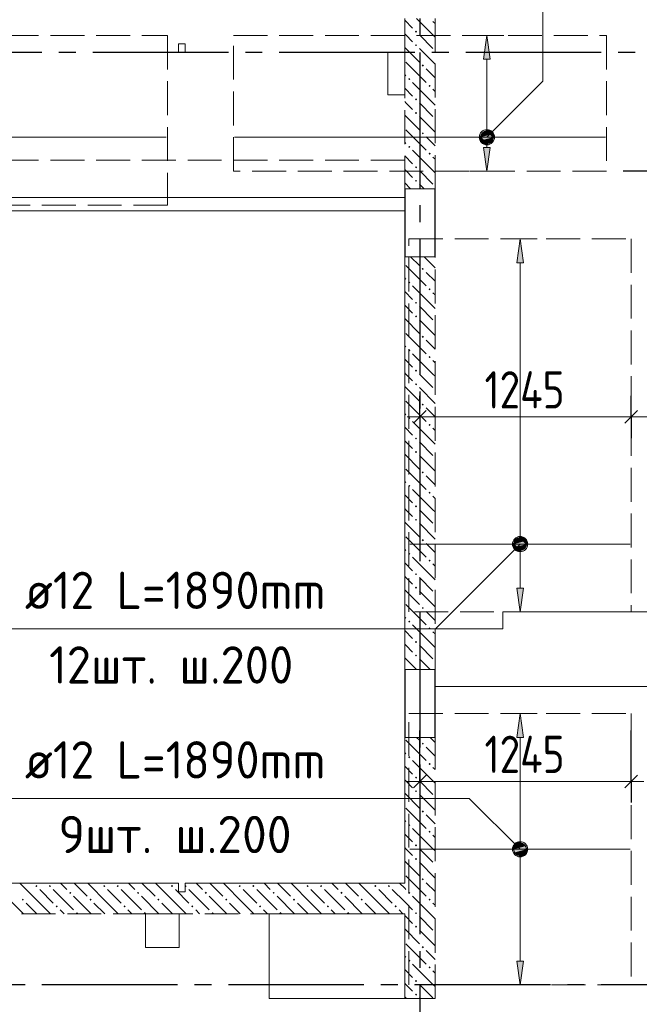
# Model space of a CAD drawing. Header units: millimetres. Extents: x 0 to 61017, y 0 to 42000.
# Tile 14 of 30: x 19279 to 22934, y 28686 to 34493. Entities that reach past the tile are written whole.
import ezdxf

# ---------------------------------------------------------------- set-up
doc = ezdxf.new("R2010")
doc.units = ezdxf.units.MM
doc.linetypes.add('______2', pattern=[270, 200, -70])
doc.linetypes.add('______5', pattern=[1100, 800, -100, 100, -100])
for name, color, linetype, lineweight in [('Standard', 7, 'Continuous', 25), ('ДОП Верх по Х', 7, 'Continuous', 25), ('ЖБ Балка Вышележаща', 7, 'Continuous', 25), ('Макрос окна_ макрос двери', 7, 'Continuous', 18), ('Оси', 40, '______5', 18), ('Позиционная метка номер позиции', 7, 'Continuous', 13), ('Примечания', 7, 'Continuous', 25)]:
    doc.layers.add(name, color=color, linetype=linetype, lineweight=lineweight)
for name, color, linetype, lineweight, true_color in [('ЖБ Балка Нижележащая', 7, '______2', 25, 0x8c8cff), ('ЖБ Перекрытие верхний уровень', 7, 'Continuous', 25, 0xe0e0ff), ('ЖБ Стена верхний уровень', 7, 'Continuous', 25, 0x006e00)]:
    doc.layers.add(name, color=color, linetype=linetype, lineweight=lineweight, true_color=true_color)
doc.styles.add('GOST 2.304-81', font='txt')
doc.styles.add('ISOCPEUR', font='txt')

msp = doc.modelspace()

# ---------------------------------------------------------------- hatches: boundary and pattern name
at = {"layer": 'ДОП Верх по Х', "linetype": 'Continuous', "lineweight": 13, "transparency": 33554687}
for points in [[(22055, 34260), (22035, 34400), (22015, 34260)], [(21997.5, 33800), (22072.5, 33800), (22067.2, 33818.8)], [(21997.5, 33800), (22067.2, 33818.8), (22002.7, 33818.8)], [(22002.7, 33818.8), (22067.2, 33818.8), (22053.7, 33832.3)], [(22002.7, 33818.8), (22053.7, 33832.3), (22016.2, 33832.3)], [(22016.2, 33832.3), (22053.7, 33832.3), (22035, 33837.5)], [(22002.7, 33781.3), (22072.5, 33800), (21997.5, 33800)], [(22002.7, 33781.3), (22067.2, 33781.3), (22072.5, 33800)], [(22016.2, 33767.8), (22067.2, 33781.3), (22002.7, 33781.3)], [(22016.2, 33767.8), (22053.7, 33767.8), (22067.2, 33781.3)], [(22053.7, 33767.8), (22016.2, 33767.8), (22035, 33762.5)], [(22251, 33060), (22231, 33200), (22211, 33060)], [(22198.7, 31418.8), (22263.3, 31418.8), (22249.7, 31432.3)], [(22198.7, 31418.8), (22249.7, 31432.3), (22212.2, 31432.3)], [(22212.2, 31432.3), (22249.7, 31432.3), (22231, 31437.5)], [(22193.5, 31400), (22268.5, 31400), (22263.3, 31418.8)], [(22193.5, 31400), (22263.3, 31418.8), (22198.7, 31418.8)], [(22198.7, 31381.3), (22268.5, 31400), (22193.5, 31400)], [(22198.7, 31381.3), (22263.3, 31381.3), (22268.5, 31400)], [(22212.2, 31367.8), (22263.3, 31381.3), (22198.7, 31381.3)], [(22212.2, 31367.8), (22249.7, 31367.8), (22263.3, 31381.3)], [(22249.7, 31367.8), (22212.2, 31367.8), (22231, 31362.5)], [(22251, 30260), (22231, 30400), (22211, 30260)], [(22198.7, 29618.8), (22263.3, 29618.8), (22249.7, 29632.3)], [(22198.7, 29618.8), (22249.7, 29632.3), (22212.2, 29632.3)], [(22212.2, 29632.3), (22249.7, 29632.3), (22231, 29637.5)], [(22193.5, 29600), (22268.5, 29600), (22263.3, 29618.8)], [(22193.5, 29600), (22263.3, 29618.8), (22198.7, 29618.8)], [(22198.7, 29581.2), (22268.5, 29600), (22193.5, 29600)], [(22198.7, 29581.2), (22263.3, 29581.2), (22268.5, 29600)], [(22212.2, 29567.8), (22263.3, 29581.2), (22198.7, 29581.2)], [(22212.2, 29567.8), (22249.7, 29567.8), (22263.3, 29581.2)], [(22249.7, 29567.8), (22212.2, 29567.8), (22231, 29562.5)]]:
    msp.add_hatch(color=7, dxfattribs=at).paths.add_polyline_path(points)
for points in [[(22055, 33740), (22035, 33600), (22015, 33740)], [(22251, 31140), (22231, 31000), (22211, 31140)], [(22251, 28940), (22231, 28800), (22211, 28940)]]:
    msp.add_hatch(color=7, dxfattribs=at).paths.add_polyline_path(points, flags=16)
at = {"layer": 'ЖБ Стена верхний уровень', "linetype": 'Continuous', "lineweight": 18, "transparency": 33554687}
for points in [[(21610.5, 34423.1), (21616.9, 34429.6), (21623.4, 34423.1), (21616.9, 34416.6)], [(21610.5, 34343.1), (21616.9, 34349.6), (21623.4, 34343.1), (21616.9, 34336.6)], [(21650.5, 34223.1), (21657, 34229.6), (21663.5, 34223.1), (21657, 34216.6)], [(21570.5, 34143.1), (21577, 34149.6), (21583.5, 34143.1), (21577, 34136.6)], [(21690.5, 34103.1), (21697, 34109.6), (21703.4, 34103.1), (21697, 34096.6)], [(21610.5, 34023.1), (21616.9, 34029.6), (21623.4, 34023.1), (21616.9, 34016.6)], [(21610.5, 33943.1), (21616.9, 33949.6), (21623.4, 33943.1), (21616.9, 33936.6)], [(21650.5, 33823.1), (21657, 33829.6), (21663.5, 33823.1), (21657, 33816.6)], [(21570.5, 33743.1), (21577, 33749.6), (21583.5, 33743.1), (21577, 33736.6)], [(21690.5, 33703.1), (21697, 33709.6), (21703.4, 33703.1), (21697, 33696.6)], [(21610.5, 33623.1), (21616.9, 33629.6), (21623.4, 33623.1), (21616.9, 33616.6)], [(21610.5, 33543.1), (21616.9, 33549.6), (21623.4, 33543.1), (21616.9, 33536.6)], [(21650.5, 33023.1), (21657, 33029.6), (21663.5, 33023.1), (21657, 33016.6)], [(21570.5, 32943.1), (21577, 32949.6), (21583.5, 32943.1), (21577, 32936.6)], [(21690.5, 32903.1), (21697, 32909.6), (21703.4, 32903.1), (21697, 32896.6)], [(21610.5, 32823.1), (21616.9, 32829.6), (21623.4, 32823.1), (21616.9, 32816.6)], [(21610.5, 32743.1), (21616.9, 32749.6), (21623.4, 32743.1), (21616.9, 32736.6)], [(21650.5, 32623.1), (21657, 32629.6), (21663.5, 32623.1), (21657, 32616.6)], [(21570.5, 32543.1), (21577, 32549.6), (21583.5, 32543.1), (21577, 32536.6)], [(21690.5, 32503.1), (21697, 32509.6), (21703.4, 32503.1), (21697, 32496.6)], [(21610.5, 32423.1), (21616.9, 32429.6), (21623.4, 32423.1), (21616.9, 32416.6)], [(21610.5, 32343.1), (21616.9, 32349.6), (21623.4, 32343.1), (21616.9, 32336.6)], [(21650.5, 32223.1), (21657, 32229.6), (21663.5, 32223.1), (21657, 32216.6)], [(21570.5, 32143.1), (21577, 32149.6), (21583.5, 32143.1), (21577, 32136.6)], [(21690.5, 32103.1), (21697, 32109.6), (21703.4, 32103.1), (21697, 32096.6)], [(21610.5, 32023.1), (21616.9, 32029.6), (21623.4, 32023.1), (21616.9, 32016.6)], [(21610.5, 31943.1), (21616.9, 31949.6), (21623.4, 31943.1), (21616.9, 31936.6)], [(21650.5, 31823.1), (21657, 31829.6), (21663.5, 31823.1), (21657, 31816.6)], [(21570.5, 31743.1), (21577, 31749.6), (21583.5, 31743.1), (21577, 31736.6)], [(21690.5, 31703.1), (21697, 31709.6), (21703.4, 31703.1), (21697, 31696.6)], [(21610.5, 31623.1), (21616.9, 31629.6), (21623.4, 31623.1), (21616.9, 31616.6)], [(21610.5, 31543.1), (21616.9, 31549.6), (21623.4, 31543.1), (21616.9, 31536.6)], [(21650.5, 31423.1), (21657, 31429.6), (21663.5, 31423.1), (21657, 31416.6)], [(21570.5, 31343.1), (21577, 31349.6), (21583.5, 31343.1), (21577, 31336.6)], [(21690.5, 31303.1), (21697, 31309.6), (21703.4, 31303.1), (21697, 31296.6)], [(21610.5, 31223.1), (21616.9, 31229.6), (21623.4, 31223.1), (21616.9, 31216.6)], [(21610.5, 31143.1), (21616.9, 31149.6), (21623.4, 31143.1), (21616.9, 31136.6)], [(21650.5, 31023.1), (21657, 31029.6), (21663.5, 31023.1), (21657, 31016.6)], [(21570.5, 30943.1), (21577, 30949.6), (21583.5, 30943.1), (21577, 30936.6)], [(21690.5, 30903.1), (21697, 30909.6), (21703.4, 30903.1), (21697, 30896.6)], [(21610.5, 30823.1), (21616.9, 30829.6), (21623.4, 30823.1), (21616.9, 30816.6)], [(21610.5, 30743.1), (21616.9, 30749.6), (21623.4, 30743.1), (21616.9, 30736.6)], [(21650.5, 30223.1), (21657, 30229.6), (21663.5, 30223.1), (21657, 30216.6)], [(21570.5, 30143.1), (21577, 30149.6), (21583.5, 30143.1), (21577, 30136.6)], [(21690.5, 30103.1), (21697, 30109.6), (21703.4, 30103.1), (21697, 30096.6)], [(21610.5, 30023.1), (21616.9, 30029.6), (21623.4, 30023.1), (21616.9, 30016.6)], [(21610.5, 29943.1), (21616.9, 29949.6), (21623.4, 29943.1), (21616.9, 29936.6)], [(21650.5, 29823.1), (21657, 29829.6), (21663.5, 29823.1), (21657, 29816.6)], [(21570.5, 29743.1), (21577, 29749.6), (21583.5, 29743.1), (21577, 29736.6)], [(21690.5, 29703.1), (21697, 29709.6), (21703.4, 29703.1), (21697, 29696.6)], [(21610.5, 29623.1), (21616.9, 29629.6), (21623.4, 29623.1), (21616.9, 29616.6)], [(21610.5, 29543.1), (21616.9, 29549.6), (21623.4, 29543.1), (21616.9, 29536.6)], [(19370.5, 29383.1), (19377, 29389.6), (19383.5, 29383.1), (19377, 29376.6)], [(19450.5, 29383.1), (19457, 29389.6), (19463.5, 29383.1), (19457, 29376.6)], [(19770.5, 29383.1), (19777, 29389.6), (19783.5, 29383.1), (19777, 29376.6)], [(19850.5, 29383.1), (19857, 29389.6), (19863.5, 29383.1), (19857, 29376.6)], [(20170.5, 29383.1), (20177, 29389.6), (20183.5, 29383.1), (20177, 29376.6)], [(20255, 29387.7), (20257, 29389.6), (20263.5, 29383.1), (20257, 29376.6), (20255, 29378.6)], [(20570.5, 29383.1), (20577, 29389.6), (20583.5, 29383.1), (20577, 29376.6)], [(20650.5, 29383.1), (20657, 29389.6), (20663.5, 29383.1), (20657, 29376.6)], [(20970.5, 29383.1), (20977, 29389.6), (20983.5, 29383.1), (20977, 29376.6)], [(21050.5, 29383.1), (21057, 29389.6), (21063.5, 29383.1), (21057, 29376.6)], [(21370.5, 29383.1), (21377, 29389.6), (21383.5, 29383.1), (21377, 29376.6)], [(21450.5, 29383.1), (21457, 29389.6), (21463.5, 29383.1), (21457, 29376.6)], [(21650.5, 29423.1), (21657, 29429.6), (21663.5, 29423.1), (21657, 29416.6)], [(19570.5, 29343.1), (19577, 29349.6), (19583.5, 29343.1), (19577, 29336.6)], [(19970.5, 29343.1), (19977, 29349.6), (19983.5, 29343.1), (19977, 29336.6)], [(20370.5, 29343.1), (20377, 29349.6), (20383.5, 29343.1), (20377, 29336.6)], [(20770.5, 29343.1), (20777, 29349.6), (20783.5, 29343.1), (20777, 29336.6)], [(21170.5, 29343.1), (21177, 29349.6), (21183.5, 29343.1), (21177, 29336.6)], [(21570.5, 29343.1), (21577, 29349.6), (21583.5, 29343.1), (21577, 29336.6)], [(19290.5, 29303.1), (19297, 29309.6), (19303.4, 29303.1), (19297, 29296.6)], [(19690.5, 29303.1), (19697, 29309.6), (19703.4, 29303.1), (19697, 29296.6)], [(20090.5, 29303.1), (20097, 29309.6), (20103.4, 29303.1), (20097, 29296.6)], [(20490.5, 29303.1), (20497, 29309.6), (20503.4, 29303.1), (20497, 29296.6)], [(20890.5, 29303.1), (20897, 29309.6), (20903.4, 29303.1), (20897, 29296.6)], [(21290.5, 29303.1), (21297, 29309.6), (21303.4, 29303.1), (21297, 29296.6)], [(21690.5, 29303.1), (21697, 29309.6), (21703.4, 29303.1), (21697, 29296.6)], [(19490.5, 29263.1), (19497, 29269.6), (19503.4, 29263.1), (19497, 29256.6)], [(19610.5, 29223.1), (19616.9, 29229.6), (19623.4, 29223.1), (19620.3, 29220), (19613.6, 29220)], [(19890.5, 29263.1), (19897, 29269.6), (19903.4, 29263.1), (19897, 29256.6)], [(20010.5, 29223.1), (20016.9, 29229.6), (20023.4, 29223.1), (20020.3, 29220), (20013.6, 29220)], [(20290.5, 29263.1), (20297, 29269.6), (20303.4, 29263.1), (20297, 29256.6)], [(20410.5, 29223.1), (20416.9, 29229.6), (20423.4, 29223.1), (20420.3, 29220), (20413.6, 29220)], [(20690.5, 29263.1), (20697, 29269.6), (20703.4, 29263.1), (20697, 29256.6)], [(20810.5, 29223.1), (20816.9, 29229.6), (20823.4, 29223.1), (20820.3, 29220), (20813.6, 29220)], [(21090.5, 29263.1), (21097, 29269.6), (21103.4, 29263.1), (21097, 29256.6)], [(21210.5, 29223.1), (21216.9, 29229.6), (21223.4, 29223.1), (21220.3, 29220), (21213.6, 29220)], [(21490.5, 29263.1), (21497, 29269.6), (21503.4, 29263.1), (21497, 29256.6)], [(21610.5, 29223.1), (21616.9, 29229.6), (21623.4, 29223.1), (21616.9, 29216.6)], [(21610.5, 29143.1), (21616.9, 29149.6), (21623.4, 29143.1), (21616.9, 29136.6)], [(21650.5, 29023.1), (21657, 29029.6), (21663.5, 29023.1), (21657, 29016.6)], [(21570.5, 28943.1), (21577, 28949.6), (21583.5, 28943.1), (21577, 28936.6)], [(21690.5, 28903.1), (21697, 28909.6), (21703.4, 28903.1), (21697, 28896.6)], [(21610.5, 28823.1), (21616.9, 28829.6), (21623.4, 28823.1), (21616.9, 28816.6)], [(21610.5, 28743.1), (21616.9, 28749.6), (21623.4, 28743.1), (21616.9, 28736.6)]]:
    msp.add_hatch(color=7, dxfattribs=at).paths.add_polyline_path(points, flags=16)
at = {"layer": 'Позиционная метка номер позиции', "linetype": 'Continuous', "lineweight": 13, "transparency": 33554687}
for points in [[(21991.7, 33811.5), (22066.8, 33768.2), (22003.2, 33831.8)], [(21991.7, 33788.5), (22046.5, 33756.7), (21991.7, 33811.5)], [(21991.7, 33811.5), (22046.5, 33756.7), (22066.8, 33768.2)], [(22003.2, 33831.8), (22078.3, 33788.5), (22023.5, 33843.3)], [(22003.2, 33831.8), (22066.8, 33768.2), (22078.3, 33788.5)], [(22023.5, 33843.3), (22078.3, 33788.5), (22078.3, 33811.5)], [(22023.5, 33843.3), (22078.3, 33811.5), (22046.5, 33843.3)], [(22046.5, 33843.3), (22078.3, 33811.5), (22066.8, 33831.8)], [(22023.5, 33756.7), (21991.7, 33788.5), (22003.2, 33768.2)], [(21991.7, 33788.5), (22023.5, 33756.7), (22046.5, 33756.7)], [(22262.8, 31368.2), (22199.2, 31431.8), (22187.7, 31411.5)], [(22274.3, 31388.5), (22219.5, 31443.3), (22199.2, 31431.8)], [(22274.3, 31388.5), (22199.2, 31431.8), (22262.8, 31368.2)], [(22274.3, 31411.5), (22242.4, 31443.3), (22219.5, 31443.3)], [(22274.3, 31411.5), (22219.5, 31443.3), (22274.3, 31388.5)], [(22242.4, 31443.3), (22274.3, 31411.5), (22262.8, 31431.8)], [(22262.8, 31368.2), (22187.7, 31411.5), (22242.4, 31356.7)], [(22242.4, 31356.7), (22187.7, 31411.5), (22187.7, 31388.5)], [(22242.4, 31356.7), (22187.7, 31388.5), (22219.5, 31356.7)], [(22219.5, 31356.7), (22187.7, 31388.5), (22199.2, 31368.2)], [(22199.2, 29568.2), (22242.4, 29643.3), (22187.7, 29588.5)], [(22187.7, 29588.5), (22242.4, 29643.3), (22219.5, 29643.3)], [(22187.7, 29588.5), (22219.5, 29643.3), (22187.7, 29611.5)], [(22187.7, 29611.5), (22219.5, 29643.3), (22199.2, 29631.8)], [(22199.2, 29568.2), (22262.8, 29631.8), (22242.4, 29643.3)], [(22219.5, 29556.7), (22262.8, 29631.8), (22199.2, 29568.2)], [(22219.5, 29556.7), (22274.3, 29611.5), (22262.8, 29631.8)], [(22242.4, 29556.7), (22274.3, 29611.5), (22219.5, 29556.7)], [(22242.4, 29556.7), (22274.3, 29588.5), (22274.3, 29611.5)], [(22274.3, 29588.5), (22242.4, 29556.7), (22262.8, 29568.2)]]:
    msp.add_hatch(color=7, dxfattribs=at).paths.add_polyline_path(points)

# ---------------------------------------------------------------- linework, layer by layer
at = {"layer": 'Standard', "color": 251, "linetype": 'Continuous', "lineweight": -3, "true_color": 0x656565, "transparency": 33554687}
for p, q in [((21640, 32150), (21640, 32275)), ((22887, 32150), (22887, 32275)), ((21640, 32150), (21640, 32025)), ((21640, 32150), (21640, 32150)), ((22887, 32150), (22887, 32025)), ((22887, 32150), (22887, 32150)), ((21640, 30000), (21640, 30300)), ((22887, 30000), (22887, 30300)), ((21640, 30000), (21640, 30125)), ((22887, 30000), (22887, 30125)), ((21640, 30000), (21640, 29875)), ((22887, 30000), (22887, 29875))]:
    msp.add_line(p, q, dxfattribs=at)
at = {"layer": 'Standard', "color": 7, "linetype": 'Continuous', "lineweight": 25, "transparency": 33554687}
for p, q in [((21602.5, 32112.5), (21677.5, 32187.5)), ((22849.5, 32112.5), (22924.5, 32187.5)), ((21602.5, 29962.5), (21677.5, 30037.5)), ((22849.5, 29962.5), (22924.5, 30037.5))]:
    msp.add_line(p, q, dxfattribs=at)
at = {"layer": 'Standard', "color": 7, "linetype": 'Continuous', "lineweight": 13, "transparency": 33554687}
for p, q in [((21640, 32150), (21565, 32150)), ((21640, 32150), (22887, 32150)), ((22887, 32150), (24940, 32150)), ((21640, 30000), (21565, 30000)), ((21640, 30000), (22887, 30000)), ((22887, 30000), (22962, 30000))]:
    msp.add_line(p, q, dxfattribs=at)
at = {"layer": 'Standard', "color": 251, "linetype": 'Continuous', "lineweight": -3, "true_color": 0x656565, "transparency": 33554687}
msp.add_lwpolyline([(23287, 33600), (23270, 33600), (23270, 33600), (23270, 33600), (23270, 33600), (23270, 33600), (23270, 33600), (22840, 33600)], dxfattribs=at)
at = {"layer": 'ДОП Верх по Х', "color": 251, "linetype": 'Continuous', "lineweight": 13, "true_color": 0x494949, "transparency": 33554687}
for p, q in [((22035, 34400), (21935, 34400)), ((22035, 34400), (22015, 34260)), ((22055, 34260), (22035, 34400)), ((22035, 34400), (22135, 34400)), ((22035, 34400), (22035, 34400)), ((22015, 34260), (22055, 34260)), ((22035, 33830), (22035, 34260)), ((21997.5, 33800), (21997.5, 33800)), ((22035, 33740), (22035, 33770)), ((22072.5, 33800), (22072.5, 33800)), ((22035, 33600), (22015, 33740)), ((22015, 33740), (22055, 33740)), ((22055, 33740), (22035, 33600)), ((22035, 33600), (21935, 33600)), ((22035, 33600), (22135, 33600)), ((22035, 33600), (22035, 33600)), ((22231, 33200), (22131, 33200)), ((22231, 33200), (22211, 33060)), ((22251, 33060), (22231, 33200)), ((22231, 33200), (22331, 33200)), ((22231, 33200), (22231, 33200)), ((22211, 33060), (22251, 33060)), ((22231, 31430), (22231, 33060)), ((22193.5, 31400), (22193.5, 31400)), ((22231, 31140), (22231, 31370)), ((22268.5, 31400), (22268.5, 31400)), ((22231, 31000), (22211, 31140)), ((22211, 31140), (22251, 31140)), ((22251, 31140), (22231, 31000)), ((22231, 31000), (22131, 31000)), ((22231, 31000), (22331, 31000)), ((22231, 31000), (22231, 31000)), ((22231, 30400), (22131, 30400)), ((22231, 30400), (22211, 30260)), ((22251, 30260), (22231, 30400)), ((22231, 30400), (22331, 30400)), ((22231, 30400), (22231, 30400)), ((22211, 30260), (22251, 30260)), ((22231, 29630), (22231, 30260)), ((22193.5, 29600), (22193.5, 29600)), ((22231, 28940), (22231, 29570)), ((22268.5, 29600), (22268.5, 29600)), ((22231, 28800), (22211, 28940)), ((22211, 28940), (22251, 28940)), ((22251, 28940), (22231, 28800)), ((22231, 28800), (22131, 28800)), ((22231, 28800), (22331, 28800)), ((22231, 28800), (22231, 28800))]:
    msp.add_line(p, q, dxfattribs=at)
at = {"layer": 'ДОП Верх по Х', "color": 7, "linetype": 'Continuous', "lineweight": 18, "transparency": 33554687}
for p, q in [((15957, 33800), (20143, 33800)), ((22734, 33800), (20546, 33800)), ((22881, 31400), (21581, 31400)), ((22881, 29600), (21581, 29600))]:
    msp.add_line(p, q, dxfattribs=at)
at = {"layer": 'ДОП Верх по Х', "color": 7, "linetype": 'Continuous', "lineweight": 13, "transparency": 33554687}
for p, q in [((19289, 30900), (21331, 30900)), ((19289, 29900), (21331, 29900))]:
    msp.add_line(p, q, dxfattribs=at)
at = {"layer": 'ДОП Верх по Х', "color": 251, "linetype": 'Continuous', "lineweight": 13, "true_color": 0x494949, "transparency": 33554687}
for centre in [(22035, 33800), (22231, 31400), (22231, 29600)]:
    msp.add_circle(centre, 37.5, dxfattribs=at)
at = {"layer": 'ЖБ Балка Вышележаща', "color": 7, "linetype": 'Continuous', "lineweight": 18, "transparency": 33554687}
for p, q in [((21550, 33365), (21550, 33445)), ((19020, 33365), (21550, 33365))]:
    msp.add_line(p, q, dxfattribs=at)
at = {"layer": 'ЖБ Балка Нижележащая', "color": 251, "linetype": '______2', "lineweight": 18, "true_color": 0x656565, "transparency": 33554687}
for p, q in [((21550, 33665), (19020, 33665)), ((21550, 33445), (21550, 33665))]:
    msp.add_line(p, q, dxfattribs=at)
at = {"layer": 'ЖБ Перекрытие верхний уровень', "color": 7, "linetype": 'Continuous', "lineweight": 18, "transparency": 33554687}
for p, q in [((20255, 34350), (20215, 34350)), ((20215, 34350), (20215, 34300)), ((20255, 34300), (20255, 34350)), ((20215, 34300), (20255, 34300)), ((21550, 34300), (21450, 34300)), ((21450, 34300), (21450, 34050)), ((21550, 34050), (21550, 34300)), ((21450, 34050), (21550, 34050)), ((19020, 33445), (21550, 33445)), ((21550, 33445), (21550, 29400)), ((23390, 31000), (22130, 31000)), ((22130, 31000), (22130, 30900)), ((22130, 30900), (21730, 30900)), ((21730, 30900), (21730, 30560)), ((21730, 30560), (22130, 30560)), ((22130, 30560), (23390, 30560)), ((20215, 29400), (18840, 29400)), ((20215, 29400), (20215, 29350)), ((20255, 29350), (20255, 29400)), ((21550, 29400), (20255, 29400)), ((20215, 29350), (20255, 29350)), ((20220, 29220), (20020, 29220)), ((20020, 29220), (20020, 29020)), ((20220, 29020), (20220, 29220)), ((21550, 29220), (20750, 29220)), ((20750, 29220), (20750, 28720)), ((21550, 28720), (21550, 29220)), ((20020, 29020), (20220, 29020)), ((20750, 28720), (21550, 28720))]:
    msp.add_line(p, q, dxfattribs=at)
at = {"layer": 'ЖБ Стена верхний уровень', "color": 251, "linetype": '______2', "lineweight": 13, "true_color": 0x656565, "transparency": 33554687}
for p, q in [((21550, 34500), (21550, 33495)), ((21730, 33495), (21730, 34500)), ((21730, 33495), (21550, 33495)), ((21730, 33495), (21550, 33495)), ((21550, 33095), (21730, 33095)), ((21550, 33095), (21730, 33095)), ((21550, 33095), (21550, 30660)), ((21730, 30660), (21730, 33095)), ((21730, 30660), (21550, 30660)), ((21550, 30260), (21730, 30260)), ((21550, 30260), (21550, 29400)), ((21730, 28720), (21730, 30260)), ((20215, 29400), (19020, 29400)), ((20215, 29400), (20215, 29350)), ((20255, 29350), (20255, 29400)), ((21550, 29400), (20255, 29400)), ((20215, 29350), (20255, 29350)), ((19020, 29220), (21550, 29220)), ((21550, 29220), (21550, 28720)), ((21550, 28720), (21730, 28720))]:
    msp.add_line(p, q, dxfattribs=at)
at = {"layer": 'ЖБ Стена верхний уровень', "color": 9, "linetype": 'Continuous', "lineweight": 18, "true_color": 0xc7c7c7, "transparency": 33554687}
for p, q in [((21716.9, 34403.1), (21620.1, 34500)), ((21550, 34490.1), (21597, 34443.1)), ((21716.9, 34483.1), (21730, 34470.1)), ((21557, 34403.1), (21550, 34410.1)), ((21597, 34363.1), (21557, 34403.1)), ((21637, 34403.1), (21716.9, 34323.1)), ((21716.9, 34403.1), (21730, 34390.1)), ((21550, 34330.1), (21637, 34243.1)), ((21637, 34323.1), (21730, 34230.1)), ((21557, 34243.1), (21677, 34123.1)), ((21550, 34170.1), (21557, 34163.1)), ((21730, 34150.1), (21677, 34203.1)), ((21716.9, 34003.1), (21597, 34123.1)), ((21550, 34090.1), (21597, 34043.1)), ((21716.9, 34083.1), (21730, 34070.1)), ((21557, 34003.1), (21550, 34010.1)), ((21597, 33963.1), (21557, 34003.1)), ((21637, 34003.1), (21716.9, 33923.1)), ((21716.9, 34003.1), (21730, 33990.1)), ((21550, 33930.1), (21637, 33843.1)), ((21637, 33923.1), (21730, 33830.1)), ((21557, 33843.1), (21677, 33723.1)), ((21730, 33750.1), (21677, 33803.1)), ((21550, 33770.1), (21557, 33763.1)), ((21550, 33690.1), (21597, 33643.1)), ((21716.9, 33603.1), (21597, 33723.1)), ((21716.9, 33683.1), (21730, 33670.1)), ((21557, 33603.1), (21550, 33610.1)), ((21597, 33563.1), (21557, 33603.1)), ((21637, 33603.1), (21716.9, 33523.1)), ((21716.9, 33603.1), (21730, 33590.1)), ((21550, 33530.1), (21585.1, 33495)), ((21637, 33523.1), (21665.1, 33495)), ((21585.1, 33095), (21637, 33043.1)), ((21557, 33043.1), (21677, 32923.1)), ((21550, 32970.1), (21557, 32963.1)), ((21550, 32890.1), (21597, 32843.1)), ((21716.9, 32803.1), (21597, 32923.1)), ((21557, 32803.1), (21550, 32810.1)), ((21597, 32763.1), (21557, 32803.1)), ((21637, 32803.1), (21716.9, 32723.1)), ((21550, 32730.1), (21637, 32643.1)), ((21557, 32643.1), (21677, 32523.1)), ((21550, 32570.1), (21557, 32563.1)), ((21550, 32490.1), (21597, 32443.1)), ((21716.9, 32403.1), (21597, 32523.1)), ((21557, 32403.1), (21550, 32410.1)), ((21597, 32363.1), (21557, 32403.1)), ((21637, 32403.1), (21716.9, 32323.1)), ((21550, 32330.1), (21637, 32243.1)), ((21557, 32243.1), (21677, 32123.1)), ((21550, 32170.1), (21557, 32163.1)), ((21716.9, 32003.1), (21597, 32123.1)), ((21550, 32090.1), (21597, 32043.1)), ((21557, 32003.1), (21550, 32010.1)), ((21597, 31963.1), (21557, 32003.1)), ((21637, 32003.1), (21716.9, 31923.1)), ((21550, 31930.1), (21637, 31843.1)), ((21557, 31843.1), (21677, 31723.1)), ((21550, 31770.1), (21557, 31763.1)), ((21716.9, 31603.1), (21597, 31723.1)), ((21550, 31690.1), (21597, 31643.1)), ((21557, 31603.1), (21550, 31610.1)), ((21597, 31563.1), (21557, 31603.1)), ((21637, 31603.1), (21716.9, 31523.1)), ((21550, 31530.1), (21637, 31443.1)), ((21557, 31443.1), (21677, 31323.1)), ((21550, 31370.1), (21557, 31363.1)), ((21716.9, 31203.1), (21597, 31323.1)), ((21550, 31290.1), (21597, 31243.1)), ((21557, 31203.1), (21550, 31210.1)), ((21597, 31163.1), (21557, 31203.1)), ((21637, 31203.1), (21716.9, 31123.1)), ((21550, 31130.1), (21637, 31043.1)), ((21557, 31043.1), (21677, 30923.1)), ((21550, 30970.1), (21557, 30963.1)), ((21716.9, 30803.1), (21597, 30923.1)), ((21550, 30890.1), (21597, 30843.1)), ((21557, 30803.1), (21550, 30810.1)), ((21597, 30763.1), (21557, 30803.1)), ((21637, 30803.1), (21716.9, 30723.1)), ((21550, 30730.1), (21620.1, 30660)), ((21637, 30723.1), (21700.1, 30660)), ((21620.1, 30260), (21637, 30243.1)), ((21557, 30243.1), (21677, 30123.1)), ((21550, 30170.1), (21557, 30163.1)), ((21550, 30090.1), (21597, 30043.1)), ((21716.9, 30003.1), (21597, 30123.1)), ((21557, 30003.1), (21550, 30010.1)), ((21597, 29963.1), (21557, 30003.1)), ((21637, 30003.1), (21716.9, 29923.1)), ((21550, 29930.1), (21637, 29843.1)), ((21557, 29843.1), (21677, 29723.1)), ((21550, 29770.1), (21557, 29763.1)), ((21550, 29690.1), (21597, 29643.1)), ((21716.9, 29603.1), (21597, 29723.1)), ((21557, 29603.1), (21550, 29610.1)), ((21597, 29563.1), (21557, 29603.1)), ((21637, 29603.1), (21716.9, 29523.1)), ((21550, 29530.1), (21637, 29443.1)), ((19397, 29283.1), (19280.1, 29400)), ((19520.1, 29400), (19557, 29363.1)), ((19600.1, 29400), (19677, 29323.1)), ((19797, 29283.1), (19680.1, 29400)), ((19920.1, 29400), (19957, 29363.1)), ((20000.1, 29400), (20077, 29323.1)), ((20197, 29283.1), (20080.1, 29400)), ((20320.1, 29400), (20357, 29363.1)), ((20400.1, 29400), (20477, 29323.1)), ((20597, 29283.1), (20480.1, 29400)), ((20720.1, 29400), (20757, 29363.1)), ((20800.1, 29400), (20877, 29323.1)), ((20997, 29283.1), (20880.1, 29400)), ((21120.1, 29400), (21157, 29363.1)), ((21200.1, 29400), (21277, 29323.1)), ((21397, 29283.1), (21280.1, 29400)), ((21520.1, 29400), (21550, 29370.1)), ((21557, 29443.1), (21677, 29323.1)), ((19397, 29363.1), (19477, 29283.1)), ((19477, 29363.1), (19597, 29243.1)), ((19797, 29363.1), (19877, 29283.1)), ((19877, 29363.1), (19997, 29243.1)), ((20197, 29363.1), (20277, 29283.1)), ((20277, 29363.1), (20397, 29243.1)), ((20597, 29363.1), (20677, 29283.1)), ((20677, 29363.1), (20797, 29243.1)), ((20997, 29363.1), (21077, 29283.1)), ((21077, 29363.1), (21197, 29243.1)), ((21397, 29363.1), (21477, 29283.1)), ((21477, 29363.1), (21550, 29290.1)), ((21550, 29370.1), (21557, 29363.1)), ((19300.1, 29220), (19197, 29323.1)), ((19316.9, 29283.1), (19380.1, 29220)), ((19397, 29283.1), (19460.1, 29220)), ((19700.1, 29220), (19597, 29323.1)), ((19716.9, 29283.1), (19780.1, 29220)), ((19797, 29283.1), (19860.1, 29220)), ((20100.1, 29220), (19997, 29323.1)), ((20116.9, 29283.1), (20180.1, 29220)), ((20197, 29283.1), (20260.1, 29220)), ((20500.1, 29220), (20397, 29323.1)), ((20516.9, 29283.1), (20580.1, 29220)), ((20597, 29283.1), (20660.1, 29220)), ((20900.1, 29220), (20797, 29323.1)), ((20916.9, 29283.1), (20980.1, 29220)), ((20997, 29283.1), (21060.1, 29220)), ((21300.1, 29220), (21197, 29323.1)), ((21316.9, 29283.1), (21380.1, 29220)), ((21397, 29283.1), (21460.1, 29220)), ((21550, 29290.1), (21597, 29243.1)), ((21716.9, 29203.1), (21597, 29323.1)), ((19540.1, 29220), (19516.9, 29243.1)), ((19940.1, 29220), (19916.9, 29243.1)), ((20340.1, 29220), (20316.9, 29243.1)), ((20740.1, 29220), (20716.9, 29243.1)), ((21140.1, 29220), (21116.9, 29243.1)), ((21540.1, 29220), (21516.9, 29243.1)), ((21557, 29203.1), (21550, 29210.1)), ((21597, 29163.1), (21557, 29203.1)), ((21637, 29203.1), (21716.9, 29123.1)), ((21550, 29130.1), (21637, 29043.1)), ((21557, 29043.1), (21677, 28923.1)), ((21550, 28970.1), (21557, 28963.1)), ((21716.9, 28803.1), (21597, 28923.1)), ((21550, 28890.1), (21597, 28843.1)), ((21557, 28803.1), (21550, 28810.1)), ((21597, 28763.1), (21557, 28803.1)), ((21637, 28803.1), (21716.9, 28723.1)), ((21550, 28730.1), (21560.1, 28720)), ((21637, 28723.1), (21640.1, 28720))]:
    msp.add_line(p, q, dxfattribs=at)
for points in [[(21665.1, 33095), (21730, 33030.1), (21730, 33030.1), (21730, 33030.1), (21730, 33030.1)], [(21730, 32950.1), (21730, 32950.1), (21730, 32950.1), (21730, 32950.1), (21677, 33003.1)], [(21716.9, 32883.1), (21730, 32870.1), (21730, 32870.1), (21730, 32870.1), (21730, 32870.1)], [(21716.9, 32803.1), (21730, 32790.1), (21730, 32790.1), (21730, 32790.1), (21730, 32790.1)], [(21637, 32723.1), (21730, 32630.1), (21730, 32630.1), (21730, 32630.1), (21730, 32630.1)], [(21730, 32550.1), (21730, 32550.1), (21730, 32550.1), (21730, 32550.1), (21677, 32603.1)], [(21716.9, 32483.1), (21730, 32470.1), (21730, 32470.1), (21730, 32470.1), (21730, 32470.1)], [(21716.9, 32403.1), (21730, 32390.1), (21730, 32390.1), (21730, 32390.1), (21730, 32390.1)], [(21637, 32323.1), (21730, 32230.1), (21730, 32230.1), (21730, 32230.1), (21730, 32230.1)], [(21730, 32150.1), (21730, 32150.1), (21730, 32150.1), (21730, 32150.1), (21677, 32203.1)], [(21716.9, 32083.1), (21730, 32070.1), (21730, 32070.1), (21730, 32070.1), (21730, 32070.1)], [(21716.9, 32003.1), (21730, 31990.1), (21730, 31990.1), (21730, 31990.1), (21730, 31990.1)], [(21637, 31923.1), (21730, 31830.1), (21730, 31830.1), (21730, 31830.1), (21730, 31830.1)], [(21730, 31750.1), (21730, 31750.1), (21730, 31750.1), (21730, 31750.1), (21677, 31803.1)], [(21716.9, 31683.1), (21730, 31670.1), (21730, 31670.1), (21730, 31670.1), (21730, 31670.1)], [(21716.9, 31603.1), (21730, 31590.1), (21730, 31590.1), (21730, 31590.1), (21730, 31590.1)], [(21637, 31523.1), (21730, 31430.1), (21730, 31430.1), (21730, 31430.1), (21730, 31430.1)], [(21730, 31350.1), (21730, 31350.1), (21730, 31350.1), (21730, 31350.1), (21677, 31403.1)], [(21716.9, 31283.1), (21730, 31270.1), (21730, 31270.1), (21730, 31270.1), (21730, 31270.1)], [(21716.9, 31203.1), (21730, 31190.1), (21730, 31190.1), (21730, 31190.1), (21730, 31190.1)], [(21637, 31123.1), (21730, 31030.1), (21730, 31030.1), (21730, 31030.1), (21730, 31030.1)], [(21730, 30950.1), (21730, 30950.1), (21730, 30950.1), (21730, 30950.1), (21677, 31003.1)], [(21716.9, 30883.1), (21730, 30870.1), (21730, 30870.1), (21730, 30870.1), (21730, 30870.1)], [(21716.9, 30803.1), (21730, 30790.1), (21730, 30790.1), (21730, 30790.1), (21730, 30790.1)], [(21700.1, 30260), (21730, 30230.1), (21730, 30230.1)], [(21730, 30150.1), (21730, 30150.1), (21677, 30203.1)], [(21716.9, 30083.1), (21730, 30070.1), (21730, 30070.1)], [(21716.9, 30003.1), (21730, 29990.1), (21730, 29990.1)], [(21637, 29923.1), (21730, 29830.1), (21730, 29830.1)], [(21730, 29750.1), (21730, 29750.1), (21677, 29803.1)], [(21716.9, 29683.1), (21730, 29670.1), (21730, 29670.1)], [(21716.9, 29603.1), (21730, 29590.1), (21730, 29590.1)], [(21637, 29523.1), (21730, 29430.1), (21730, 29430.1)], [(21730, 29350.1), (21730, 29350.1), (21677, 29403.1)], [(21716.9, 29283.1), (21730, 29270.1), (21730, 29270.1)], [(21716.9, 29203.1), (21730, 29190.1), (21730, 29190.1)], [(21637, 29123.1), (21730, 29030.1), (21730, 29030.1)], [(21730, 28950.1), (21730, 28950.1), (21677, 29003.1)], [(21716.9, 28883.1), (21730, 28870.1), (21730, 28870.1)], [(21716.9, 28803.1), (21730, 28790.1), (21730, 28790.1)]]:
    msp.add_lwpolyline(points, dxfattribs=at)
at = {"layer": 'Макрос окна_ макрос двери', "color": 7, "linetype": 'Continuous', "lineweight": -3, "transparency": 33554687}
for p, q in [((21550, 33495), (21550, 33095)), ((21550, 33495), (21550, 33095)), ((21730, 33095), (21730, 33495)), ((21730, 33095), (21730, 33495)), ((21550, 30660), (21550, 30260)), ((21730, 30260), (21730, 30660))]:
    msp.add_line(p, q, dxfattribs=at)
at = {"layer": 'Оси', "color": 8, "linetype": '______5', "lineweight": -3, "transparency": 33554687}
for p, q in [((21640, 37600), (21640, 15970)), ((50210, 34300), (3600, 34300)), ((50210, 34300), (3600, 34300)), ((49910, 28800), (3600, 28800))]:
    msp.add_line(p, q, dxfattribs=at)
at = {"layer": 'Позиционная метка номер позиции', "color": 7, "linetype": 'Continuous', "lineweight": 13, "transparency": 33554687}
for p, q in [((22003.2, 33831.8), (22003.2, 33831.8)), ((22066.8, 33831.8), (22066.8, 33831.8)), ((22003.2, 33768.2), (22003.2, 33768.2)), ((22066.8, 33768.2), (22066.8, 33768.2)), ((22199.2, 31431.8), (22199.2, 31431.8)), ((22262.8, 31431.8), (22262.8, 31431.8)), ((22199.2, 31368.2), (22199.2, 31368.2)), ((22262.8, 31368.2), (22262.8, 31368.2)), ((22199.2, 29631.8), (22199.2, 29631.8)), ((22262.8, 29631.8), (22262.8, 29631.8)), ((22199.2, 29568.2), (22199.2, 29568.2)), ((22262.8, 29568.2), (22262.8, 29568.2))]:
    msp.add_line(p, q, dxfattribs=at)
for points in [[(22035, 33800), (22365, 34130), (22365, 36970), (24865, 36970)], [(22231, 31400), (21731, 30900), (19131, 30900)], [(22231, 29600), (21931, 29900), (19131, 29900)]]:
    msp.add_lwpolyline(points, dxfattribs=at)
for centre in [(22035, 33800), (22231, 31400), (22231, 29600)]:
    msp.add_circle(centre, 45, dxfattribs=at)
at = {"layer": 'Примечания', "color": 7, "linetype": '______2', "lineweight": 18, "transparency": 33554687}
for p, q in [((15950, 34400), (20150, 34400)), ((20150, 34400), (20150, 33400)), ((20540, 34400), (22740, 34400)), ((20540, 33600), (20540, 34400)), ((22740, 34400), (22740, 33600)), ((22740, 33600), (20540, 33600)), ((20150, 33400), (15950, 33400)), ((21575, 33200), (22887, 33200)), ((21575, 31000), (21575, 33200)), ((22887, 33200), (22887, 31000)), ((22887, 31000), (21575, 31000)), ((21575, 30400), (22887, 30400)), ((21575, 28800), (21575, 30400)), ((22887, 30400), (22887, 28800)), ((22887, 28800), (21575, 28800))]:
    msp.add_line(p, q, dxfattribs=at)

# ---------------------------------------------------------------- texts
at = {"layer": 'Standard', "color": 7, "linetype": 'Continuous', "lineweight": 25, "transparency": 33554687, "char_height": 220, "width": 610.171, "attachment_point": 7, "style": 'GOST 2.304-81'}
for insert in [(22021.2, 32200), (22021.2, 30050)]:
    msp.add_mtext('1245', dxfattribs=dict(at, insert=insert))
at = {"layer": 'ДОП Верх по Х', "color": 7, "linetype": 'Continuous', "lineweight": 13, "transparency": 33554687, "char_height": 220, "attachment_point": 7, "style": 'ISOCPEUR'}
for s, insert, width in [('\\W0.94;ø12 L=1890mm ', (19309, 31017.3), 2104.376), ('\\W0.95;12шт. ш.200 ', (19452, 30577.3), 1819.893), ('\\W0.94;ø12 L=1890mm ', (19309, 30017.3), 2104.376), ('\\W0.97;9шт. ш.200 ', (19507, 29577.3), 1712.331)]:
    msp.add_mtext(s, dxfattribs=dict(at, insert=insert, width=width))

doc.saveas('drawing.dxf')
